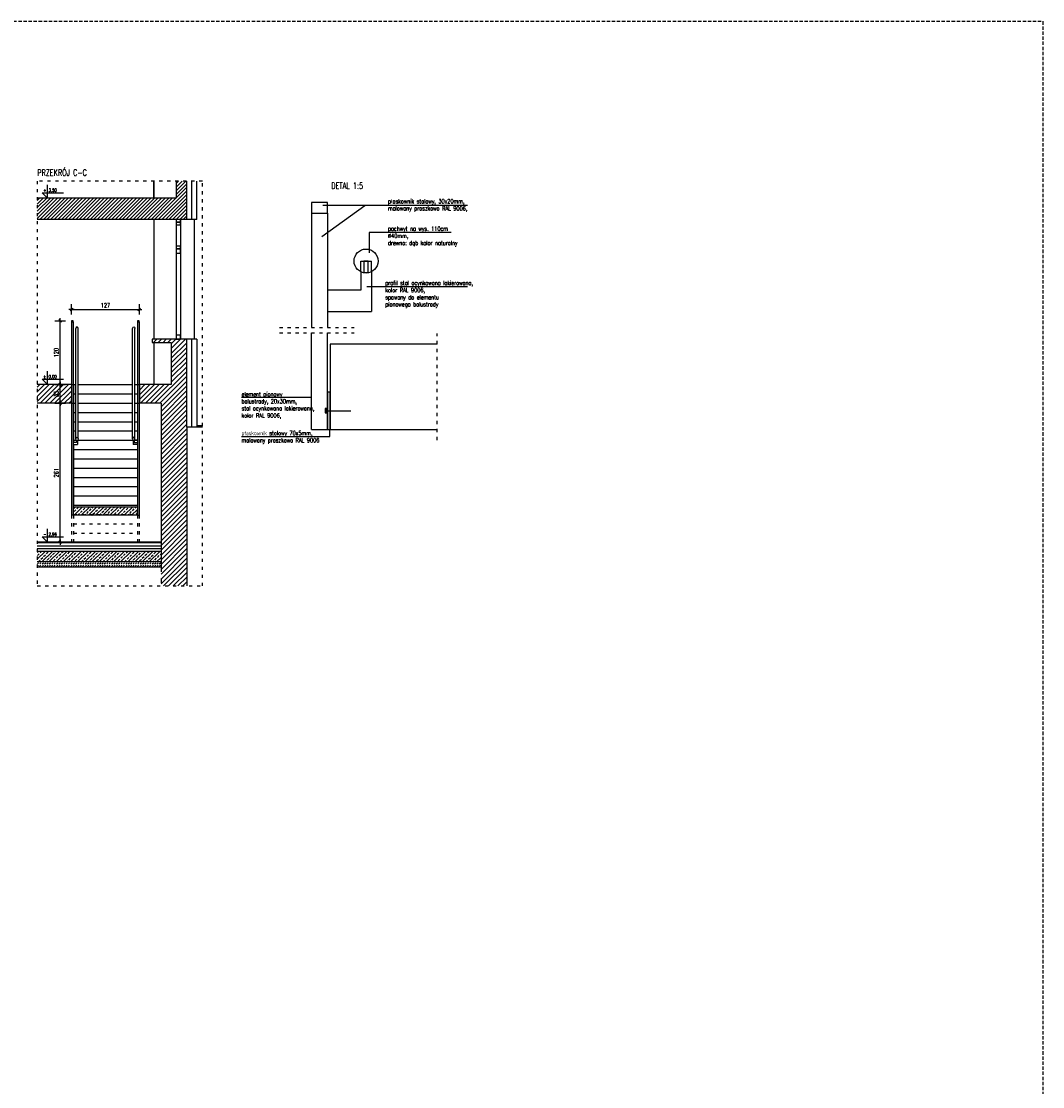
# Model space of a CAD drawing. Header units: millimetres. Extents: x 167273 to 188273, y -125105 to -88145.
# Tile 123 of 210: x 186355 to 188273, y -121105 to -119105. Entities that reach past the tile are written whole.
import ezdxf

# ---------------------------------------------------------------- set-up
doc = ezdxf.new("R2010")
doc.units = ezdxf.units.MM
for name, pattern in [('ACAD_ISO03W100', [30, 12, -18]), ('DASHED', [0.75, 0.5, -0.25]), ('HIDDEN', [9.525, 6.35, -3.175])]:
    doc.linetypes.add(name, pattern=pattern)
for name, color, linetype in [('!_balustrada', 173, 'Continuous'), ('a-op_text', 9, 'Continuous'), ('a-wymiary', 9, 'Continuous'), ('b-izolacja', 8, 'BATTING'), ('b-okna', 6, 'Continuous'), ('b-przerywana1', 9, 'ACAD_ISO03W100'), ('b-przerywana2', 2, 'ACAD_ISO03W100'), ('b-widokowa', 7, 'Continuous'), ('b-ściany', 2, 'Continuous'), ('cn', 8, 'Continuous'), ('gr', 2, 'Continuous'), ('h-hatch', 8, 'Continuous'), ('opis linie', 9, 'Continuous'), ('przer', 9, 'ACAD_ISO03W100'), ('sr', 7, 'Continuous')]:
    doc.layers.add(name, color=color, linetype=linetype)
doc.layers.add('x-revclouds', color=190, linetype='HIDDEN', plot=False)
doc.styles.add('PPAB_100', font='romans.shx', dxfattribs={"width": 0.7, "height": 12})
doc.styles.add('PPAB_50', font='romans.shx', dxfattribs={"width": 0.7, "height": 8})
doc.linetypes.add('BATTING', pattern='A,0.0001,-0.1,[134,ltypeshp.shx,S=0.1,R=0,X=-0.1,Y=0],-0.2,[134,ltypeshp.shx,S=0.1,R=180,X=0.1,Y=0],-0.1', length=0.4001)
doc.dimstyles.new('newPPAB_50', dxfattribs={"dimscale": 0, "dimtxt": 8, "dimasz": 1, "dimexe": 10, "dimexo": 10, "dimgap": 3.5, "dimtad": 1, "dimdec": 0, "dimzin": 0, "dimdsep": 46, "dimtxsty": 'PPAB_50', "dimblk": 'tick_50', "dimcen": 0.09, "dimdle": 5, "dimse1": 1, "dimse2": 1, "dimclrd": 9, "dimclre": 9, "dimclrt": 161, "dimadec": 0, "dimazin": 0, "dimtfac": 1, "dimtdec": 0, "dimtix": 1, "dimtofl": 0, "dimtmove": 2, "dimatfit": 3, "dimldrblk": 'tick_50', "dimfxl": 0, "dimtolj": 1, "dimtzin": 0, "dimarcsym": 0})
pattern_1 = [(45, (-33976.408, 32599.137), (-6.7351921, 6.7351921), []), (45, (-33969.673, 32599.137), (-6.7351921, 6.7351921), [4.7625, -2.38125])]
pattern_2 = [(45, (-33976.408, 32599.1374), (-4.49012806, 4.49012806), [])]

# ---------------------------------------------------------------- blocks, each defined once
blk = doc.blocks.new('kota')
at = {"layer": 'a-op_text'}
for p, q in [((-27153.4, 102049.9), (-27153.4, 102074.9)), ((-27163.4, 102059.9), (-27123.4, 102059.9)), ((-27153.4, 102049.9), (-27163.4, 102059.9))]:
    blk.add_line(p, q, dxfattribs=at)
at = {"layer": 'a-op_text', "style": 'PPAB_50', "flags": 4}
for tag, p in [('ZNAK', (-27161.4, 102061.9)), ('WARTOSC', (-27151.4, 102061.9))]:
    blk.add_attdef(tag, p, '', height=8, dxfattribs=at)
blk = doc.blocks.new('tick_50')
at = {"color": 9, "ltscale": 20}
for p, q in [((-5, 0), (5, 0)), ((0, 10), (0, -10))]:
    blk.add_line(p, q, dxfattribs=at)
at = {"color": 0}
blk.add_line((2.5, 2.5), (-2.5, -2.5), dxfattribs=at)

msp = doc.modelspace()

# ---------------------------------------------------------------- hatches: boundary and pattern name
at = {"layer": 'h-hatch'}
h = msp.add_hatch(dxfattribs=at)
h.set_pattern_fill('ANSI31', color=256, scale=1.5, style=0)
h.set_pattern_definition([(45, (-33976.4083, 32599.1374), (-3.367596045, 3.367596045), [])])
h.paths.add_polyline_path([(186666.17, -119404.89), (186646.17, -119404.89), (186646.17, -119436.89), (186385.44, -119436.89), (186385.44, -119476.89), (186666.17, -119476.89)])
h = msp.add_hatch(dxfattribs=at)
h.set_pattern_fill('ANSI31', color=256, scale=2, style=0)
h.set_pattern_definition(pattern_2)
h.paths.add_polyline_path([(186666.17, -119701.89), (186601.17, -119701.89), (186601.17, -119707.89), (186637.17, -119707.89), (186637.17, -119786.89), (186577.42, -119786.89), (186577.42, -119821.89), (186617.79, -119821.89), (186617.79, -120082.89), (186617.79, -120129.89), (186617.79, -120164.89), (186666.17, -120164.89), (186666.17, -119866.89)])
h = msp.add_hatch(dxfattribs=at)
h.set_pattern_fill('ANSI31', color=256, scale=2, style=0)
h.set_pattern_definition(pattern_2)
h.paths.add_polyline_path([(186449.42, -119786.89), (186385.44, -119786.89), (186385.44, -119821.89), (186449.42, -119821.89), (186449.42, -119814.89)])
h = msp.add_hatch(dxfattribs=at)
h.set_pattern_fill('ANSI33', color=256, scale=1.5, style=0)
h.set_pattern_definition(pattern_1)
h.paths.add_polyline_path([(186573.42, -120016.25), (186453.42, -120016.25), (186453.42, -120030.66), (186573.42, -120030.66), (186573.42, -120023.96)])
h.paths.add_polyline_path([(186573.42, -120030.66), (186453.42, -120030.66), (186453.42, -120032.29), (186573.42, -120032.29)])
h = msp.add_hatch(dxfattribs=at)
h.set_pattern_fill('ANSI33', color=256, scale=1.5, style=0)
h.set_pattern_definition(pattern_1)
h.paths.add_polyline_path([(186617.79, -120099.89), (186385.44, -120099.89), (186385.44, -120119.89), (186617.79, -120119.89)])
h = msp.add_hatch(dxfattribs=at)
h.set_pattern_fill('DASH', color=256, angle=45, style=0)
h.set_pattern_definition([(45, (-33976.4083, 32599.1374), (4e-16, 4.49012806), [3.175, -3.175])])
h.paths.add_polyline_path([(186617.79, -120119.89), (186385.44, -120119.89), (186385.44, -120129.89), (186617.79, -120129.89)])

# ---------------------------------------------------------------- linework, layer by layer
at = {"layer": '!_balustrada'}
for p, q in [((186449.92, -119668.89), (186449.92, -120032.29)), ((186452.92, -119668.89), (186452.92, -120032.29)), ((186573.92, -119668.89), (186573.92, -120032.29)), ((186576.92, -119668.89), (186576.92, -120032.29)), ((186457.92, -119888.81), (186457.92, -119681.62)), ((186462.42, -119888.81), (186462.42, -119681.62)), ((186564.42, -119888.73), (186564.42, -119681.54)), ((186568.92, -119888.81), (186568.92, -119681.62)), ((186459.17, -119895.58), (186452.92, -119895.58)), ((186452.92, -119899.58), (186461.17, -119899.58)), ((186459.17, -119891.47), (186459.17, -119895.58)), ((186461.17, -119891.47), (186461.17, -119899.58)), ((186565.67, -119891.47), (186565.67, -119899.58)), ((186573.92, -119899.58), (186565.67, -119899.58)), ((186567.67, -119891.47), (186567.67, -119895.58)), ((186567.67, -119895.58), (186573.92, -119895.58)), ((186452.92, -120032.29), (186449.92, -120032.29)), ((186573.92, -120032.29), (186576.92, -120032.29))]:
    msp.add_line(p, q, dxfattribs=at)
at = {"layer": '!_balustrada', "color": 3}
for points in [[(186449.92, -119668.89), (186452.92, -119668.89), (186452.92, -119666.89), (186449.92, -119666.89)], [(186573.92, -119668.89), (186576.92, -119668.89), (186576.92, -119666.89), (186573.92, -119666.89)], [(186449.42, -119821.89), (186449.92, -119821.89), (186449.92, -119814.89), (186449.42, -119814.89)], [(186576.92, -119821.89), (186577.42, -119821.89), (186577.42, -119814.89), (186576.92, -119814.89)], [(186452.92, -120032.29), (186453.42, -120032.29), (186453.42, -120023.96), (186452.92, -120023.96)], [(186573.42, -120032.29), (186573.92, -120032.29), (186573.92, -120023.96), (186573.42, -120023.96)]]:
    msp.add_lwpolyline(points, close=True, dxfattribs=at)
at = {"layer": '!_balustrada'}
msp.add_ellipse((186460.17, -119681.62), major_axis=(0, 2.97), ratio=0.7563638, start_param=4.712389, end_param=7.8539816, dxfattribs=at)
at = {"layer": '!_balustrada', "extrusion": (0, 0, -1)}
msp.add_ellipse((186566.67, -119681.62), major_axis=(0, 2.97), ratio=0.7563638, start_param=4.6860177, end_param=7.8539816, dxfattribs=at)
at = {"layer": '!_balustrada', "color": 3}
msp.add_ellipse((186460.17, -119888.81), major_axis=(0, 2.97), ratio=0.7563638, dxfattribs=at)
at = {"layer": '!_balustrada', "color": 3, "extrusion": (0, 0, -1)}
msp.add_ellipse((186566.67, -119888.81), major_axis=(0, 2.97), ratio=0.7563638, dxfattribs=at)
at = {"layer": 'b-izolacja', "ltscale": 22}
for p, q in [((186675.67, -119476.89), (186675.67, -119404.89)), ((186675.67, -119866.89), (186675.67, -119701.89))]:
    msp.add_line(p, q, dxfattribs=at)
at = {"layer": 'b-izolacja', "ltscale": 10}
msp.add_line((186617.79, -120094.89), (186385.44, -120094.89), dxfattribs=at)
at = {"layer": 'b-okna'}
for p, q in [((186646.17, -119476.89), (186646.17, -119701.89)), ((186654.17, -119476.89), (186654.17, -119701.89))]:
    msp.add_line(p, q, dxfattribs=at)
for points in [[(186646.17, -119476.89), (186646.17, -119481.89), (186654.17, -119481.89), (186654.17, -119476.89)], [(186646.17, -119481.89), (186646.17, -119486.89), (186654.17, -119486.89), (186654.17, -119481.89)], [(186646.17, -119526.89), (186646.17, -119531.89), (186654.17, -119531.89), (186654.17, -119526.89)], [(186646.17, -119531.89), (186646.17, -119539.89), (186654.17, -119539.89), (186654.17, -119531.89)], [(186646.17, -119693.89), (186646.17, -119701.89), (186654.17, -119701.89), (186654.17, -119693.89)]]:
    msp.add_lwpolyline(points, close=True, dxfattribs=at)
at = {"layer": 'b-przerywana1', "ltscale": 0.5}
for p, q in [((186449.92, -120032.29), (186449.92, -120083.89)), ((186453.42, -120030.66), (186573.42, -120030.66)), ((186453.42, -120032.29), (186453.42, -120082.89)), ((186573.42, -120032.29), (186573.42, -120083.89)), ((186576.92, -120032.29), (186576.92, -120083.89)), ((186453.42, -120048.07), (186573.42, -120048.07)), ((186453.42, -120065.48), (186573.42, -120065.48))]:
    msp.add_line(p, q, dxfattribs=at)
msp.add_lwpolyline([(186385.44, -120164.89), (186695.44, -120164.89), (186695.44, -119404.89), (186385.44, -119404.89)], close=True, dxfattribs=at)
at = {"layer": 'b-przerywana1', "linetype": 'DASHED', "ltscale": 15, "const_width": 1.4}
msp.add_lwpolyline([(186385.44, -120118.89), (186617.79, -120118.89)], dxfattribs=at)
at = {"layer": 'b-przerywana2', "ltscale": 0.7}
msp.add_line((186617.79, -120129.89), (186617.79, -120164.89), dxfattribs=at)
at = {"layer": 'b-widokowa'}
for p, q in [((186604.17, -119436.89), (186604.17, -119404.89)), ((186604.32, -119404.89, -21.63), (186604.32, -119436.89, -19.82)), ((186666.17, -119476.89), (186666.17, -119404.89)), ((186604.32, -119476.89, -17.56), (186604.32, -119701.89, -4.81)), ((186680.17, -119476.89), (186680.17, -119701.89)), ((186604.32, -119707.89, -4.47), (186604.32, -119786.89)), ((186666.17, -119866.89), (186666.17, -119701.89)), ((186449.42, -119786.89), (186457.92, -119786.89)), ((186453.42, -119786.89), (186453.42, -119895.58)), ((186462.42, -119786.89), (186564.42, -119786.89)), ((186568.92, -119786.89), (186577.42, -119786.89)), ((186573.42, -119786.89), (186573.42, -120013.25)), ((186453.42, -119804.31), (186457.92, -119804.31)), ((186462.42, -119804.31), (186564.42, -119804.31)), ((186568.92, -119804.31), (186573.42, -119804.31)), ((186449.42, -119821.89), (186453.42, -119821.89)), ((186453.42, -119821.72), (186457.92, -119821.72)), ((186453.42, -119839.13), (186457.92, -119839.13)), ((186462.42, -119821.72), (186564.42, -119821.72)), ((186462.42, -119839.13), (186564.42, -119839.13)), ((186568.92, -119821.72), (186573.42, -119821.72)), ((186568.92, -119839.13), (186573.42, -119839.13)), ((186573.42, -119821.89), (186577.42, -119821.89)), ((186453.42, -119856.54), (186457.92, -119856.54)), ((186462.42, -119856.54), (186564.42, -119856.54)), ((186568.92, -119856.54), (186573.42, -119856.54)), ((186453.42, -119873.95), (186457.92, -119873.95)), ((186462.42, -119873.95), (186564.42, -119873.95)), ((186568.92, -119873.95), (186573.42, -119873.95)), ((186453.42, -119891.36), (186459.02, -119891.36)), ((186453.42, -119899.58), (186453.42, -120013.25)), ((186461.32, -119891.36), (186565.52, -119891.36)), ((186573.42, -119891.36), (186567.82, -119891.36)), ((186567.82, -119891.36), (186573.42, -119891.36)), ((186453.42, -119908.78), (186573.42, -119908.78)), ((186453.42, -119926.19), (186573.42, -119926.19)), ((186453.42, -119943.6), (186573.42, -119943.6)), ((186453.42, -119961.01), (186573.42, -119961.01)), ((186453.42, -119978.42), (186573.42, -119978.42)), ((186453.42, -119995.83), (186573.42, -119995.83)), ((186453.42, -120013.25), (186573.42, -120013.25)), ((186453.42, -120016.25), (186573.42, -120016.25)), ((186617.79, -120083.89), (186385.44, -120083.89)), ((186617.79, -120089.89), (186385.44, -120089.89)), ((186617.79, -120099.89), (186385.44, -120099.89)), ((186617.79, -120082.89), (186617.79, -120129.89)), ((186617.79, -120119.89), (186385.44, -120119.89)), ((186617.79, -120129.89), (186385.44, -120129.89))]:
    msp.add_line(p, q, dxfattribs=at)
msp.add_lwpolyline([(186685.17, -119863.52), (186695.44, -119863.52)], dxfattribs=at)
at = {"layer": 'b-ściany'}
for p, q in [((186646.17, -119404.89), (186646.17, -119436.89)), ((186685.17, -119476.89), (186685.17, -119404.89)), ((186646.17, -119436.89), (186385.44, -119436.89)), ((186685.17, -119476.89), (186385.44, -119476.89)), ((186601.17, -119701.89), (186601.17, -119707.89)), ((186685.17, -119701.89), (186601.17, -119701.89)), ((186601.17, -119707.89), (186637.17, -119707.89)), ((186637.17, -119707.89), (186637.17, -119786.89)), ((186685.17, -119701.89), (186685.17, -119866.89)), ((186449.42, -119786.89), (186385.44, -119786.89)), ((186449.42, -119786.89), (186449.42, -119821.89)), ((186637.17, -119786.89), (186577.42, -119786.89)), ((186577.42, -119786.89), (186577.42, -119821.89)), ((186449.42, -119821.89), (186385.44, -119821.89)), ((186617.79, -119821.89), (186577.42, -119821.89)), ((186617.79, -119821.89), (186617.79, -120082.89)), ((186666.17, -119866.89), (186666.17, -120164.89)), ((186695.44, -119866.89), (186666.17, -119866.89)), ((186617.79, -120082.89), (186385.44, -120082.89))]:
    msp.add_line(p, q, dxfattribs=at)
msp.add_lwpolyline([(186453.42, -120013.25), (186573.42, -120013.25), (186573.42, -120032.29), (186453.42, -120032.29)], close=True, dxfattribs=at)
at = {"layer": 'cn'}
for p, q in [((186900.3, -119464.89), (186900.3, -119679.89)), ((186930.3, -119464.89), (186930.3, -119679.89)), ((186992.8, -119574.89), (186992.8, -119554.89)), ((186992.8, -119554.89), (187012.8, -119554.89)), ((187012.8, -119574.89), (187012.8, -119554.89)), ((186992.8, -119574.89), (186992.8, -119609.89)), ((187012.8, -119574.89), (187012.8, -119649.89)), ((186992.8, -119609.89), (186930.3, -119609.89)), ((186930.3, -119649.89), (187012.8, -119649.89)), ((186900.3, -119870.89), (186900.3, -119689.89)), ((186930.3, -119870.89), (186930.3, -119689.89)), ((186929.3, -119835.89), (186974.3, -119835.89)), ((186900.3, -119870.89), (186930.3, -119870.89))]:
    msp.add_line(p, q, dxfattribs=at)
for points in [[(186998.8, -119576.39), (187006.8, -119576.39), (187006.8, -119554.89), (186998.8, -119554.89)], [(186926.3, -119839.89), (186929.3, -119839.89), (186929.3, -119831.89), (186926.3, -119831.89)]]:
    msp.add_lwpolyline(points, close=True, dxfattribs=at)
at = {"layer": 'gr'}
msp.add_lwpolyline([(186900.3, -119464.89), (186930.3, -119464.89), (186930.3, -119444.89), (186900.3, -119444.89)], close=True, dxfattribs=at)
msp.add_circle((187002.8, -119554.89), 22.5, dxfattribs=at)
at = {"layer": 'opis linie', "color": 8, "ltscale": 0.5}
for p, q in [((186919.9, -119509.15), (187000.74, -119450.89)), ((187193.03, -119450.89), (186921.48, -119450.89)), ((187162.44, -119501.26), (187008.76, -119501.26)), ((187008.76, -119501.26), (187008.76, -119539.25)), ((187193.03, -119603.21), (187004.02, -119603.21)), ((186900.3, -119811.2), (186769.14, -119811.2)), ((186934.51, -119884.21), (186934.51, -119870.89)), ((186768.8, -119884.21), (186934.51, -119884.21))]:
    msp.add_line(p, q, dxfattribs=at)
at = {"layer": 'przer', "ltscale": 0.5}
for p, q in [((186840.3, -119679.89), (186980.3, -119679.89)), ((186840.3, -119689.89), (186980.3, -119689.89)), ((187136.24, -119890.89), (187136.24, -119690.89))]:
    msp.add_line(p, q, dxfattribs=at)
at = {"layer": 'sr'}
for p, q in [((187136.24, -119710.89), (186935.3, -119710.89)), ((186935.3, -119710.89), (186935.3, -119719.89)), ((186935.3, -119719.89), (186935.3, -119870.89)), ((186935.3, -119870.89), (187136.24, -119870.89))]:
    msp.add_line(p, q, dxfattribs=at)
msp.add_lwpolyline([(186930.3, -119870.89), (186935.3, -119870.89), (186935.3, -119800.89), (186930.3, -119800.89)], close=True, dxfattribs=at)
at = {"layer": 'x-revclouds'}
msp.add_lwpolyline([(184273.44, -119104.89), (188273.44, -119104.89), (188273.44, -123104.89), (184273.44, -123104.89)], close=True, dxfattribs=at)

# ---------------------------------------------------------------- block references
at = {"layer": 'a-op_text'}
ref = msp.add_blockref('kota', (213558.04, -221486.8), dxfattribs=at)
ref.add_attrib('ZNAK', '+', (186396.67, -119424.89), dxfattribs={"height": 6, "style": 'PPAB_100', "width": 0.7})
ref.add_attrib('WARTOSC', '3,50', (186406.67, -119424.89), dxfattribs={"height": 6, "style": 'PPAB_100', "width": 0.7})
ref = msp.add_blockref('kota', (213558.04, -221836.8), dxfattribs=at)
ref.add_attrib('ZNAK', '%%p', (186396.67, -119774.89), dxfattribs={"height": 6, "style": 'PPAB_100', "width": 0.7})
ref.add_attrib('WARTOSC', '0,00', (186406.67, -119774.89), dxfattribs={"height": 6, "style": 'PPAB_100', "width": 0.7})
ref = msp.add_blockref('kota', (213558.04, -222132.8), dxfattribs=at)
ref.add_attrib('ZNAK', '-', (186396.67, -120070.89), dxfattribs={"height": 6, "style": 'PPAB_100', "width": 0.7})
ref.add_attrib('WARTOSC', '2,96', (186406.67, -120070.89), dxfattribs={"height": 6, "style": 'PPAB_100', "width": 0.7})

# ---------------------------------------------------------------- texts
at = {"layer": 'a-op_text', "ltscale": 0.5, "char_height": 8, "width": 474.5811, "attachment_point": 1, "style": 'PPAB_100'}
for s, insert in [('p{\\Fromans.shx|c238;ł}askownik stalowy,{\\Fromans.shx|c238; 30x20}mm{\\Fromans.shx|c238;,}\\Pmalowany proszkowo RAL 9006,', (187044.09, -119438.68)), ('pochwyt na wys. 1{\\Fromans.shx|c238;10}cm\\P%%c{\\Fromans.shx|c238;4}0{\\Fromans.shx|c238;mm}, \\P{\\Fromans.shx|c238;drewno: dąb kolor naturalny}', (187044.09, -119490.22)), ('{\\Fromans.shx|c238;profil stal ocynkowana lakierowana, \\Pkolor RAL 9006,}\\Pspawany do elementu\\Ppionowego balustrady', (187039.09, -119592.2)), ('element pionow{\\Fromans.shx|c238;y} \\Pbalustrady{\\Fromans.shx|c238;, 20x30mm,\\Pstal ocynkowana lakierowana, \\Pkolor RAL 9006,}', (186769.14, -119800.84)), ('{\\Fromans.shx|c238;płaskownik stalowy 70x5mm,\\Pmalowany proszkowo }RAL 9006', (186769.06, -119873.95))]:
    msp.add_mtext(s, dxfattribs=dict(at, insert=insert))
at = {"layer": 'a-wymiary', "char_height": 12, "attachment_point": 1, "line_spacing_factor": 0.8, "style": 'PPAB_100'}
for s, insert, width in [('{\\Fromans.shx|c238;PRZEKRÓJ C-C}', (186385.44, -119382.89), 174.3763), ('{\\Fromans.shx|c238;DETAL 1:5}', (186937.53, -119407.6), 94.6359)]:
    msp.add_mtext(s, dxfattribs=dict(at, insert=insert, width=width))

# ---------------------------------------------------------------- dimensions: what is measured, and where the dimension line sits
at = {"layer": 'a-wymiary'}
msp.add_linear_dim(base=(186576.92, -119645.6, -50.43), p1=(186449.92, -119666.89), p2=(186576.92, -119666.89), dimstyle='newPPAB_50', override={"dimscale": 1}, dxfattribs=at).render()
for base, p1, p2 in [((186428.55, -119666.89, -50.43), (186449.42, -119786.89), (186449.92, -119666.89)), ((186428.55, -119786.89, -50.43), (186449.92, -119821.89), (186449.42, -119786.89)), ((186428.55, -119821.89, -50.43), (186449.92, -120082.89), (186449.92, -119821.89))]:
    msp.add_linear_dim(base=base, p1=p1, p2=p2, angle=90, dimstyle='newPPAB_50', override={"dimscale": 1}, dxfattribs=at).render()

doc.saveas('drawing.dxf')
